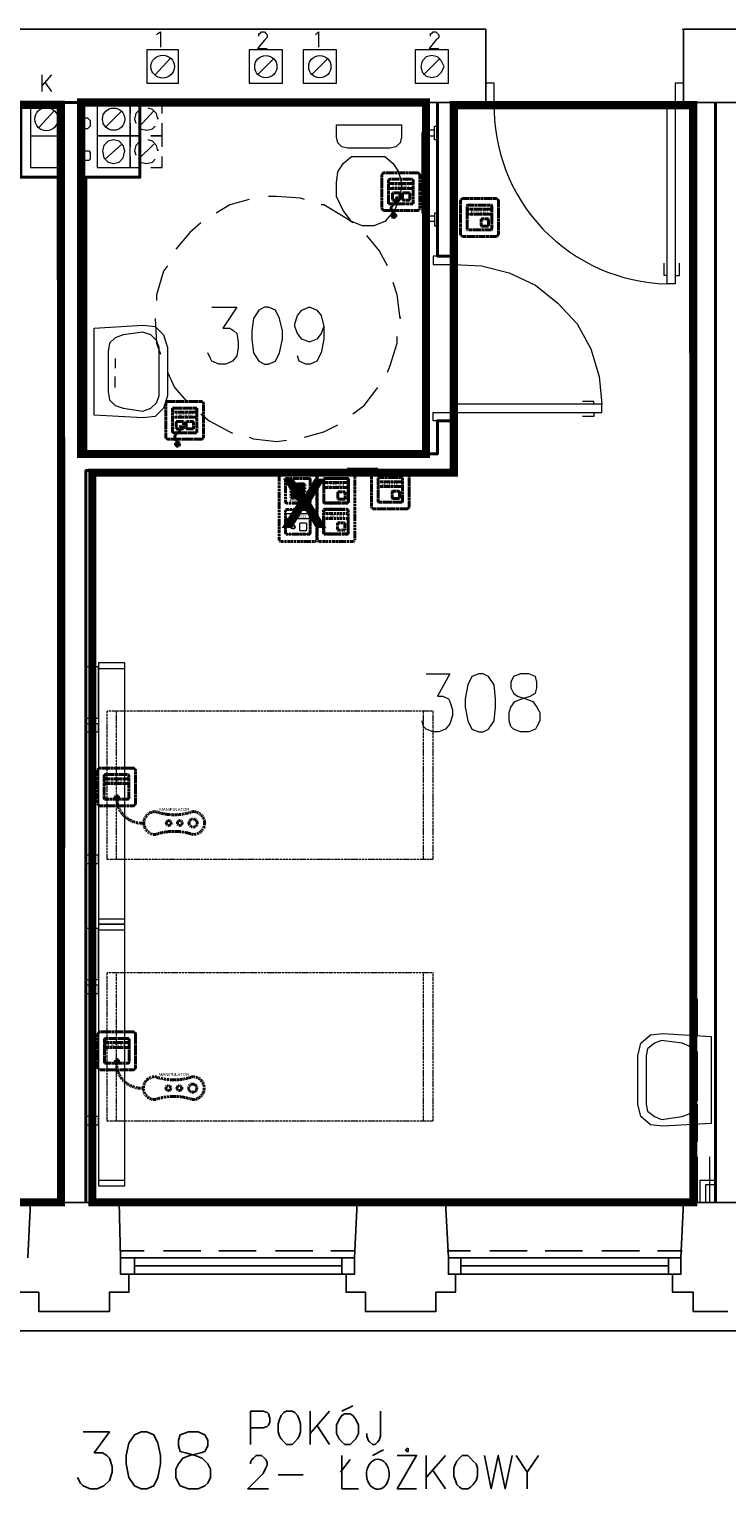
# Model space of a CAD drawing. Header units: millimetres. Extents: x 1 to 17496, y 1 to 30809.
# Tile 163 of 256: x 7530 to 7954, y 27890 to 28780. Entities that reach past the tile are written whole.
import ezdxf
from ezdxf.enums import TextEntityAlignment as Align

# ---------------------------------------------------------------- set-up
doc = ezdxf.new("R2010")
doc.units = ezdxf.units.MM
doc.linetypes.add('BORDER', pattern=[1.75, 0.5, -0.25, 0.5, -0.25, 0, -0.25])
doc.linetypes.add('CENTER', pattern=[2, 1.25, -0.25, 0.25, -0.25])
for name, color, linetype, lineweight in [('0_Przyz_do demontażu', 1, 'CENTER', 40), ('0_Przyz_FAP2001', 1, 'BORDER', 40), ('0_Przyz_FAP3002', 1, 'CENTER', 40), ('0_Przyz_FAP3010', 1, 'CENTER', 40), ('0_Przyz_FEH-1001', 1, 'CENTER', 40), ('0_Przyz_FIM1100', 1, 'BORDER', 40), ('0_Przyz_Manipulator', 1, 'BORDER', 40), ('0_Przyz_Ramka x4', 1, 'BORDER', 40), ('0_Przyz_Sala chorych', 5, 'BORDER', 40), ('0_Przyz_WC pacjenta', 30, 'CENTER', 40), ('0_Przyz_łóżko', 150, 'BORDER', 40), ('2DE_OBJ_ABB-SIGNAL', 7, 'Continuous', 18)]:
    doc.layers.add(name, color=color, linetype=linetype, lineweight=lineweight)
for name, color, linetype in [('2DE_TXTMARK', 41, 'Continuous'), ('2DE_TXTNUM', 11, 'Continuous'), ('Opisy', 255, 'Continuous'), ('PDF _Geometria', 7, 'Continuous')]:
    doc.layers.add(name, color=color, linetype=linetype)
doc.styles.add('arial', font='arialbd.ttf')
doc.styles.add('CP_ATTR', font='ARIAL.TTF')
doc.styles.add('CP_ELATT', font='ARIAL.TTF')

# ---------------------------------------------------------------- blocks, each defined once
blk = doc.blocks.new('2de_abb_sig_001_fzxmh7f')
for p, q in [((15, 5), (0, 5)), ((15, 2), (0, 2)), ((8.57, -1.2), (8.57, -4.8)), ((12.63, -0.75), (9.01, -0.75)), ((9.02, -5.25), (12.62, -5.25)), ((13.07, -4.8), (13.07, -1.2)), ((13.07, -4.35), (13.07, -4.35))]:
    blk.add_line(p, q)
at = {"flags": 128}
for points in [[(0, -6.9), (0, 6.9)], [(0.6, 7.5), (14.4, 7.5)], [(15, 6.9), (15, -6.9)], [(14.4, -7.5), (0.6, -7.5)]]:
    blk.add_lwpolyline(points, dxfattribs=at)
for centre, radius, start, end in [((0.6, 6.9), 0.6, 90, 180), ((14.4, 6.9), 0.6, 0, 90), ((0.6, -6.9), 0.6, 180, 270), ((9.02, -1.2), 0.45, 88.75983, 180), ((9.02, -4.8), 0.45, 180, 270), ((12.62, -1.2), 0.45, 0, 91.24017), ((12.62, -4.8), 0.45, 270, 0), ((14.4, -6.9), 0.6, 270, 0)]:
    blk.add_arc(centre, radius, start, end)
at = {"linetype": 'Continuous', "style": 'CP_ATTR', "flags": 9}
for tag in ['NAME', 'ARTICLE', 'MARK2', 'OTHER1', 'PRODUCT-TYPE', 'ORDER-NO', 'PRODUCER', 'VOLTAGE', 'CURRENT', 'POWER', 'CHARACTER', 'IP', 'OTHER', 'LINK', 'WEIGHT', 'NUMBER', 'GROUP', 'FUNCTION', 'EL-STATUS']:
    blk.add_attdef(tag, text='', height=0.00005, dxfattribs=at).set_placement((0, -6.9), align=Align.MIDDLE_LEFT)
at = {"layer": '2DE_TXTMARK', "linetype": 'ByBlock', "style": 'CP_ATTR', "width": 0.8, "flags": 8}
blk.add_attdef('MARK1', text='', height=1.8, dxfattribs=at).set_placement((7.5, 3.5), align=Align.MIDDLE_CENTER)
at = {"layer": '2DE_TXTNUM', "style": 'CP_ELATT', "width": 0.8}
blk.add_attdef('TAG', text='', height=2.5, dxfattribs=at).set_placement((7.5, 9), align=Align.CENTER)
blk = doc.blocks.new('2de_abb_sig_045_1psoxj')
blk.add_lwpolyline([(0, 20), (0, 0, 0.414214), (1.5, -1.5), (21.5, -1.5, 0.414214), (23, 0), (23, 20, 0.414214), (21.5, 21.5), (1.5, 21.5, 0.414214)], format="xyb", close=True)
at = {"flags": 128}
for points in [[(4, 3.1), (4, 16.9)], [(4.6, 17.5), (18.4, 17.5)], [(19, 16.9), (19, 3.1)], [(18.4, 2.5), (4.6, 2.5)]]:
    blk.add_lwpolyline(points, dxfattribs=at)
for centre, start, end in [((4.6, 16.9), 90, 180), ((18.4, 16.9), 0, 90), ((4.6, 3.1), 180, 270), ((18.4, 3.1), 270, 0)]:
    blk.add_arc(centre, 0.6, start, end)
at = {"linetype": 'Continuous', "style": 'CP_ATTR', "flags": 9}
for tag in ['NAME', 'ARTICLE', 'MARK2', 'OTHER1', 'PRODUCT-TYPE', 'ORDER-NO', 'PRODUCER', 'VOLTAGE', 'CURRENT', 'POWER', 'CHARACTER', 'IP', 'OTHER', 'LINK', 'WEIGHT', 'NUMBER', 'GROUP', 'FUNCTION', 'EL-STATUS']:
    blk.add_attdef(tag, text='', height=0.00005, dxfattribs=at).set_placement((0, 0), align=Align.MIDDLE_LEFT)
at = {"layer": '2DE_TXTMARK', "linetype": 'ByBlock', "style": 'CP_ATTR', "width": 0.8, "flags": 8}
blk.add_attdef('MARK1', text='', height=1.8, dxfattribs=at).set_placement((11.5, 27), align=Align.CENTER)
at = {"layer": '2DE_TXTNUM', "style": 'CP_ELATT', "width": 0.8}
blk.add_attdef('TAG', text='', height=2.5, dxfattribs=at).set_placement((11.5, 23), align=Align.CENTER)
blk = doc.blocks.new('2de_abb_sig_011_53jswgj')
blk.add_hatch(color=256).paths.add_polyline_path([(4.43, -14.56, 0.52796), (2.73, -13.39, 1.894083)])
for p, q in [((15, 5), (0, 5)), ((15, 2), (0, 2)), ((2.32, -1.2), (2.32, -4.8)), ((6.38, -0.75), (2.76, -0.75)), ((2.77, -5.25), (6.37, -5.25)), ((4.46, -6.18), (2.81, -7.85)), ((6.82, -4.8), (6.82, -1.2)), ((6.82, -4.35), (6.82, -4.35)), ((8.47, -1.2), (8.47, -4.8)), ((12.53, -0.75), (8.91, -0.75)), ((8.92, -5.25), (12.52, -5.25)), ((12.97, -4.8), (12.97, -1.2)), ((12.97, -4.35), (12.97, -4.35)), ((1.71, -10.8), (3.18, -14.56))]:
    blk.add_line(p, q)
at = {"flags": 128}
for points in [[(0, -6.9), (0, 6.9)], [(0.6, 7.5), (14.4, 7.5)], [(15, 6.9), (15, -6.9)], [(14.4, -7.5), (0.6, -7.5)]]:
    blk.add_lwpolyline(points, dxfattribs=at)
blk.add_circle((3.18, -14.56), 1.25)
for centre, radius, start, end in [((0.6, 6.9), 0.6, 90, 180), ((14.4, 6.9), 0.6, 0, 90), ((0.6, -6.9), 0.6, 180, 270), ((3.91, -9.94), 2.36, 117.73799, 201.32906), ((2.77, -1.2), 0.45, 88.75983, 180), ((2.77, -4.8), 0.45, 180, 270), ((2.77, -4.52), 2.36, 315.55137, 40.26904), ((6.37, -1.2), 0.45, 0, 91.24017), ((6.37, -4.8), 0.45, 270, 0), ((8.92, -1.2), 0.45, 88.75983, 180), ((8.92, -4.8), 0.45, 180, 270), ((12.52, -1.2), 0.45, 0, 91.24017), ((12.52, -4.8), 0.45, 270, 0), ((14.4, -6.9), 0.6, 270, 0)]:
    blk.add_arc(centre, radius, start, end)
at = {"linetype": 'Continuous', "style": 'CP_ATTR', "flags": 9}
for tag in ['NAME', 'ARTICLE', 'MARK2', 'OTHER1', 'PRODUCT-TYPE', 'ORDER-NO', 'PRODUCER', 'VOLTAGE', 'CURRENT', 'POWER', 'CHARACTER', 'IP', 'OTHER', 'LINK', 'WEIGHT', 'NUMBER', 'GROUP', 'FUNCTION', 'EL-STATUS']:
    blk.add_attdef(tag, text='', height=0.00005, dxfattribs=at).set_placement((0, -6.9), align=Align.MIDDLE_LEFT)
at = {"layer": '2DE_TXTMARK', "linetype": 'ByBlock', "style": 'CP_ATTR', "width": 0.8, "flags": 8}
blk.add_attdef('MARK1', text='', height=1.8, dxfattribs=at).set_placement((7.5, 3.5), align=Align.MIDDLE_CENTER)
at = {"layer": '2DE_TXTNUM', "style": 'CP_ELATT', "width": 0.8}
blk.add_attdef('TAG', text='', height=2.5, dxfattribs=at).set_placement((7.5, 9), align=Align.CENTER)
blk = doc.blocks.new('2de_abb_sig_012_53oms7o')
at = {"layer": '0_Przyz_FAP3010', "color": 1}
for p, q in [((15, 5), (0, 5)), ((15, 2), (0, 2)), ((6.68, -7.5), (6.68, -5.79)), ((8.63, -7.5), (8.63, -5.79))]:
    blk.add_line(p, q, dxfattribs=at)
at = {"layer": '0_Przyz_FAP3010', "color": 1, "flags": 128}
for points in [[(0, -6.9), (0, 6.9)], [(0.6, 7.5), (14.4, 7.5)], [(15, 6.9), (15, -6.9)], [(14.4, -7.5), (0.6, -7.5)]]:
    blk.add_lwpolyline(points, dxfattribs=at)
at = {"layer": '0_Przyz_FAP3010', "color": 1}
for centre, radius, start, end in [((0.6, 6.9), 0.6, 90, 180), ((14.4, 6.9), 0.6, 0, 90), ((0.6, -6.9), 0.6, 180, 270), ((7.65, -6.54), 1.23, 37.66917, 142.33083), ((14.4, -6.9), 0.6, 270, 0)]:
    blk.add_arc(centre, radius, start, end, dxfattribs=at)
at = {"layer": '0_Przyz_FAP3010', "color": 1, "style": 'CP_ELATT', "width": 0.8}
blk.add_attdef('TAG', text='', height=2.5, dxfattribs=at).set_placement((7.5, 9), align=Align.CENTER)
at = {"layer": '0_Przyz_FAP3010', "color": 1, "linetype": 'ByBlock', "style": 'CP_ATTR', "width": 0.8, "flags": 8}
blk.add_attdef('MARK1', text='', height=1.8, dxfattribs=at).set_placement((7.5, 3.5), align=Align.MIDDLE_CENTER)
at = {"layer": '0_Przyz_FAP3010', "color": 1, "linetype": 'Continuous', "style": 'CP_ATTR', "flags": 9}
for tag in ['NAME', 'ARTICLE', 'MARK2', 'OTHER1', 'PRODUCT-TYPE', 'ORDER-NO', 'PRODUCER', 'VOLTAGE', 'CURRENT', 'POWER', 'CHARACTER', 'IP', 'OTHER', 'LINK', 'WEIGHT', 'NUMBER', 'GROUP', 'FUNCTION', 'EL-STATUS']:
    blk.add_attdef(tag, text='', height=0.00005, dxfattribs=at).set_placement((0, -6.9), align=Align.MIDDLE_LEFT)
blk = doc.blocks.new('2de_abb_sig_n52_f0txfx9')
for centre, radius in [((-46.34, -15.39), 2.5), ((-38.25, -15.39), 1.5), ((-31.53, -15.39), 1.5)]:
    blk.add_circle(centre, radius)
for centre, radius, start, end in [((-15.05, -0.39), 15.06, 265.11181, 1.48602), ((-46.34, -15.39), 7, 90, 270), ((-34.83, 24.3), 34.66, 250.62217, 289.37783), ((-23.33, -15.39), 7, 270, 90), ((-34.83, -55.09), 34.66, 70.62217, 109.37783)]:
    blk.add_arc(centre, radius, start, end)
at = {"linetype": 'Continuous', "style": 'CP_ATTR', "flags": 9}
for tag in ['ARTICLE', 'NAME', 'EL-STATUS', 'FUNCTION', 'GROUP', 'NUMBER', 'WEIGHT', 'LINK', 'OTHER', 'IP', 'CHARACTER', 'POWER', 'CURRENT', 'VOLTAGE', 'PRODUCER', 'ORDER-NO', 'PRODUCT-TYPE', 'OTHER1', 'MARK2']:
    blk.add_attdef(tag, text='', height=0.00005, dxfattribs=at).set_placement((-46.34, -22.39), align=Align.MIDDLE_LEFT)
at = {"layer": '2DE_TXTMARK', "linetype": 'ByBlock', "style": 'CP_ATTR', "width": 0.8, "flags": 8}
blk.add_attdef('MARK1', text='', height=1.8, dxfattribs=at).set_placement((-34.94, -7.09), align=Align.MIDDLE_CENTER)
at = {"layer": '2DE_TXTNUM', "style": 'CP_ELATT', "width": 0.8}
blk.add_attdef('TAG', text='', height=2.5, dxfattribs=at).set_placement((-34.94, -4.09), align=Align.CENTER)
blk = doc.blocks.new('2de_abb_sig_046_18mvjo')
blk.add_lwpolyline([(0, 40), (0, 0, 0.414214), (1.5, -1.5), (21.5, -1.5, 0.414214), (23, 0), (23, 40, 0.414214), (21.5, 41.5), (1.5, 41.5, 0.414214)], format="xyb", close=True)
at = {"flags": 128}
for points in [[(4, 22.6), (4, 36.4)], [(4.6, 37), (18.4, 37)], [(19, 36.4), (19, 22.6)], [(18.4, 22), (4.6, 22)], [(4.6, 18), (18.4, 18)], [(4, 3.6), (4, 17.4)], [(19, 17.4), (19, 3.6)], [(18.4, 3), (4.6, 3)]]:
    blk.add_lwpolyline(points, dxfattribs=at)
for centre, start, end in [((4.6, 36.4), 90, 180), ((18.4, 36.4), 0, 90), ((4.6, 22.6), 180, 270), ((4.6, 17.4), 90, 180), ((18.4, 22.6), 270, 0), ((18.4, 17.4), 0, 90), ((4.6, 3.6), 180, 270), ((18.4, 3.6), 270, 0)]:
    blk.add_arc(centre, 0.6, start, end)
at = {"linetype": 'Continuous', "style": 'CP_ATTR', "flags": 9}
for tag in ['NAME', 'ARTICLE', 'MARK2', 'OTHER1', 'PRODUCT-TYPE', 'ORDER-NO', 'PRODUCER', 'VOLTAGE', 'CURRENT', 'POWER', 'CHARACTER', 'IP', 'OTHER', 'LINK', 'WEIGHT', 'NUMBER', 'GROUP', 'FUNCTION', 'EL-STATUS']:
    blk.add_attdef(tag, text='', height=0.00005, dxfattribs=at).set_placement((0, 0), align=Align.MIDDLE_LEFT)
at = {"layer": '2DE_TXTMARK', "linetype": 'ByBlock', "style": 'CP_ATTR', "width": 0.8, "flags": 8}
blk.add_attdef('MARK1', text='', height=1.8, dxfattribs=at).set_placement((11.5, 47), align=Align.CENTER)
at = {"layer": '2DE_TXTNUM', "style": 'CP_ELATT', "width": 0.8}
blk.add_attdef('TAG', text='', height=2.5, dxfattribs=at).set_placement((11.5, 43), align=Align.CENTER)
blk = doc.blocks.new('2de_abb_sig_006_fzxhx6d')
at = {"flags": 128}
for points in [[(0, -6.9), (0, 6.9)], [(0.6, 7.5), (14.4, 7.5)], [(15, 6.9), (15, -6.9)], [(14.4, -7.5), (0.6, -7.5)]]:
    blk.add_lwpolyline(points, dxfattribs=at)
for points in [[(3.45, 4.27), (11.55, 4.27)], [(11.55, 3.82), (3.45, 3.82)], [(3.45, 3.37), (11.55, 3.37)], [(11.55, 2.92), (3.45, 2.92)], [(3.45, 2.47), (11.55, 2.47)], [(11.55, 2.02), (3.45, 2.02)], [(3.45, 1.57), (11.55, 1.57)], [(11.55, 1.12), (3.45, 1.12)], [(3.45, 0.67), (11.55, 0.67)], [(11.55, 0.22), (3.45, 0.22)], [(3.45, -0.22), (11.55, -0.22)], [(11.55, -0.67), (3.45, -0.67)], [(3.45, -1.12), (11.55, -1.12)], [(11.55, -1.57), (3.45, -1.57)], [(3.45, -2.02), (11.55, -2.02)], [(11.55, -2.47), (3.45, -2.47)], [(3.45, -2.92), (11.55, -2.92)], [(11.55, -3.37), (3.45, -3.37)], [(3.45, -3.82), (11.55, -3.82)], [(11.55, -4.27), (3.45, -4.27)]]:
    blk.add_lwpolyline(points)
for centre, radius, start, end in [((0.6, 6.9), 0.6, 90, 180), ((3.45, 4.05), 0.225, 90, 270), ((3.45, 3.15), 0.225, 90, 270), ((3.45, 2.25), 0.225, 90, 270), ((3.45, 1.35), 0.225, 90, 270), ((3.45, 0.45), 0.225, 90, 270), ((11.55, 4.05), 0.225, 270, 90), ((11.55, 3.15), 0.225, 270, 90), ((11.55, 2.25), 0.225, 270, 90), ((11.55, 1.35), 0.225, 270, 90), ((11.55, 0.45), 0.225, 270, 90), ((14.4, 6.9), 0.6, 0, 90), ((0.6, -6.9), 0.6, 180, 270), ((3.45, -0.45), 0.225, 90, 270), ((3.45, -1.35), 0.225, 90, 270), ((3.45, -2.25), 0.225, 90, 270), ((3.45, -3.15), 0.225, 90, 270), ((3.45, -4.05), 0.225, 90, 270), ((11.55, -0.45), 0.225, 270, 90), ((11.55, -1.35), 0.225, 270, 90), ((11.55, -2.25), 0.225, 270, 90), ((11.55, -3.15), 0.225, 270, 90), ((11.55, -4.05), 0.225, 270, 90), ((14.4, -6.9), 0.6, 270, 0)]:
    blk.add_arc(centre, radius, start, end)
at = {"linetype": 'Continuous', "style": 'CP_ATTR', "flags": 9}
for tag in ['NAME', 'ARTICLE', 'MARK2', 'OTHER1', 'PRODUCT-TYPE', 'ORDER-NO', 'PRODUCER', 'VOLTAGE', 'CURRENT', 'POWER', 'CHARACTER', 'IP', 'OTHER', 'LINK', 'WEIGHT', 'NUMBER', 'GROUP', 'FUNCTION', 'EL-STATUS']:
    blk.add_attdef(tag, text='', height=0.00005, dxfattribs=at).set_placement((0, -6.9), align=Align.MIDDLE_LEFT)
at = {"layer": '2DE_TXTMARK', "linetype": 'ByBlock', "style": 'CP_ATTR', "width": 0.8, "flags": 8}
blk.add_attdef('MARK1', text='', height=1.8, dxfattribs=at).set_placement((7.5, -5.89), align=Align.MIDDLE_CENTER)
at = {"layer": '2DE_TXTNUM', "style": 'CP_ELATT', "width": 0.8}
blk.add_attdef('TAG', text='', height=2.5, dxfattribs=at).set_placement((7.5, 9), align=Align.CENTER)
blk = doc.blocks.new('2de_abb_sig_013_53790e7')
for p, q in [((15, 5), (0, 5)), ((15, 2), (0, 2)), ((8.47, -1.2), (8.47, -4.8)), ((12.53, -0.75), (8.91, -0.75)), ((8.92, -5.25), (12.52, -5.25)), ((12.97, -4.8), (12.97, -1.2)), ((12.97, -4.35), (12.97, -4.35))]:
    blk.add_line(p, q)
at = {"flags": 128}
for points in [[(0, -6.9), (0, 6.9)], [(0.6, 7.5), (14.4, 7.5)], [(15, 6.9), (15, -6.9)], [(14.4, -7.5), (0.6, -7.5)]]:
    blk.add_lwpolyline(points, dxfattribs=at)
at = {"ltscale": 0.2}
for centre, radius in [((4.57, -2.98), 1.25), ((4.57, -3), 0.95)]:
    blk.add_circle(centre, radius, dxfattribs=at)
for centre, radius, start, end in [((0.6, 6.9), 0.6, 90, 180), ((14.4, 6.9), 0.6, 0, 90), ((0.6, -6.9), 0.6, 180, 270), ((8.92, -1.2), 0.45, 88.75983, 180), ((8.92, -4.8), 0.45, 180, 270), ((12.52, -1.2), 0.45, 0, 91.24017), ((12.52, -4.8), 0.45, 270, 0), ((14.4, -6.9), 0.6, 270, 0)]:
    blk.add_arc(centre, radius, start, end)
at = {"linetype": 'Continuous', "style": 'CP_ATTR', "flags": 9}
for tag in ['NAME', 'ARTICLE', 'MARK2', 'OTHER1', 'PRODUCT-TYPE', 'ORDER-NO', 'PRODUCER', 'VOLTAGE', 'CURRENT', 'POWER', 'CHARACTER', 'IP', 'OTHER', 'LINK', 'WEIGHT', 'NUMBER', 'GROUP', 'FUNCTION', 'EL-STATUS']:
    blk.add_attdef(tag, text='', height=0.00005, dxfattribs=at).set_placement((0, -6.9), align=Align.MIDDLE_LEFT)
at = {"layer": '2DE_TXTMARK', "linetype": 'ByBlock', "style": 'CP_ATTR', "width": 0.8, "flags": 8}
blk.add_attdef('MARK1', text='', height=1.8, dxfattribs=at).set_placement((7.5, 3.5), align=Align.MIDDLE_CENTER)
at = {"layer": '2DE_TXTNUM', "style": 'CP_ELATT', "width": 0.8}
blk.add_attdef('TAG', text='', height=2.5, dxfattribs=at).set_placement((7.5, 9), align=Align.CENTER)
blk = doc.blocks.new('2de_abb_sig_010_fzx1zps')
for p, q in [((15, 5), (0, 5)), ((15, 2), (0, 2)), ((8.57, -1.2), (8.57, -4.8)), ((12.63, -0.75), (9.01, -0.75)), ((9.02, -5.25), (12.62, -5.25)), ((13.07, -4.8), (13.07, -1.2)), ((13.07, -4.35), (13.07, -4.35))]:
    blk.add_line(p, q)
at = {"flags": 128}
for points in [[(0, -6.9), (0, 6.9)], [(0.6, 7.5), (14.4, 7.5)], [(15, 6.9), (15, -6.9)], [(14.4, -7.5), (0.6, -7.5)]]:
    blk.add_lwpolyline(points, dxfattribs=at)
for centre, radius, start, end in [((0.6, 6.9), 0.6, 90, 180), ((14.4, 6.9), 0.6, 0, 90), ((0.6, -6.9), 0.6, 180, 270), ((9.02, -1.2), 0.45, 88.75983, 180), ((9.02, -4.8), 0.45, 180, 270), ((12.62, -1.2), 0.45, 0, 91.24017), ((12.62, -4.8), 0.45, 270, 0), ((14.4, -6.9), 0.6, 270, 0)]:
    blk.add_arc(centre, radius, start, end)
at = {"linetype": 'Continuous', "style": 'CP_ATTR', "flags": 9}
for tag in ['NAME', 'ARTICLE', 'MARK2', 'OTHER1', 'PRODUCT-TYPE', 'ORDER-NO', 'PRODUCER', 'VOLTAGE', 'CURRENT', 'POWER', 'CHARACTER', 'IP', 'OTHER', 'LINK', 'WEIGHT', 'NUMBER', 'GROUP', 'FUNCTION', 'EL-STATUS']:
    blk.add_attdef(tag, text='', height=0.00005, dxfattribs=at).set_placement((0, -6.9), align=Align.MIDDLE_LEFT)
at = {"layer": '2DE_TXTMARK', "linetype": 'ByBlock', "style": 'CP_ATTR', "width": 0.8, "flags": 8}
blk.add_attdef('MARK1', text='', height=1.8, dxfattribs=at).set_placement((7.5, 3.5), align=Align.MIDDLE_CENTER)
at = {"layer": '2DE_TXTNUM', "style": 'CP_ELATT', "width": 0.8}
blk.add_attdef('TAG', text='', height=2.5, dxfattribs=at).set_placement((7.5, 9), align=Align.CENTER)

msp = doc.modelspace()

# ---------------------------------------------------------------- linework, layer by layer
at = {"layer": '0_Przyz_Sala chorych', "ltscale": 500, "const_width": 5}
for points in [[(7169.69, 28511.02), (7390.54, 28511.02), (7390.54, 28734.05), (7548.86, 28734.05), (7549.03, 28511.15), (7549, 28065.88), (7169.67, 28065.88)], [(7568.04, 28510.14), (7788.1, 28510.14), (7788.1, 28733.83), (7933.77, 28733.83), (7933.94, 28511.15), (7933.94, 28065.88), (7568.02, 28065.88)]]:
    msp.add_lwpolyline(points, close=True, dxfattribs=at)
at = {"layer": '0_Przyz_WC pacjenta', "ltscale": 500, "const_width": 5}
msp.add_lwpolyline([(7561.23, 28735.51), (7771.16, 28735.51), (7771.16, 28521.5), (7561.28, 28521.5)], close=True, dxfattribs=at)
at = {"layer": '0_Przyz_łóżko', "lineweight": 18}
for points in [[(7775.57, 28274.78), (7775.57, 28364.9), (7576.8, 28364.9), (7576.8, 28274.78)], [(7775.57, 28115.6), (7775.57, 28205.72), (7576.8, 28205.72), (7576.8, 28115.6)]]:
    msp.add_lwpolyline(points, close=True, dxfattribs=at)
for points in [[(7582.7, 28274.78), (7582.7, 28364.9)], [(7769.67, 28274.78), (7769.67, 28364.9)], [(7582.7, 28115.6), (7582.7, 28205.72)], [(7769.67, 28115.6), (7769.67, 28205.72)]]:
    msp.add_lwpolyline(points, dxfattribs=at)
at = {"layer": 'Opisy', "color": 7, "lineweight": 25}
for points in [[(7719.98, 27938.73), (7726.72, 27942.1)], [(7664.4, 27918.52), (7664.4, 27938.73), (7671.98, 27938.73), (7674.5, 27937.89), (7675.34, 27937.05), (7676.19, 27934.52), (7676.19, 27931.99), (7675.34, 27930.31), (7674.5, 27929.47), (7671.98, 27928.63), (7664.4, 27928.63)], [(7700.61, 27938.73), (7700.61, 27918.52)], [(7712.4, 27938.73), (7700.61, 27925.26)], [(7743.56, 27938.73), (7743.56, 27923.57), (7742.72, 27921.05), (7741.88, 27920.2), (7740.2, 27918.52), (7738.51, 27918.52), (7736.83, 27920.2), (7735.98, 27921.05), (7735.14, 27923.57), (7735.14, 27925.26)], [(7562.49, 27926.1), (7578.49, 27926.1), (7569.22, 27913.47), (7574.28, 27913.47), (7576.8, 27911.78), (7578.49, 27910.1), (7580.17, 27905.04), (7580.17, 27901.67), (7578.49, 27896.62), (7575.12, 27893.25), (7570.91, 27891.57), (7566.7, 27891.57), (7562.49, 27893.25), (7560.8, 27894.94), (7559.12, 27898.31)], [(7704.82, 27930.31), (7712.4, 27918.52)], [(7738.51, 27911.78), (7745.25, 27915.15)], [(7664.4, 27906.73), (7664.4, 27907.57), (7665.24, 27909.25), (7666.08, 27910.1), (7667.76, 27911.78), (7671.13, 27911.78), (7672.82, 27910.1), (7673.66, 27909.25), (7674.5, 27907.57), (7674.5, 27905.89), (7673.66, 27904.2), (7671.98, 27900.83), (7662.71, 27891.57), (7675.34, 27891.57)], [(7719.14, 27901.67), (7725.04, 27909.25)], [(7719.98, 27911.78), (7719.98, 27891.57), (7730.09, 27891.57)], [(7753.67, 27911.78), (7765.46, 27911.78), (7753.67, 27891.57), (7765.46, 27891.57)], [(7771.36, 27911.78), (7771.36, 27891.57)], [(7783.15, 27911.78), (7771.36, 27898.31)], [(7806.73, 27911.78), (7810.94, 27891.57), (7815.15, 27911.78), (7819.36, 27891.57), (7823.58, 27911.78)], [(7826.1, 27911.78), (7832.84, 27901.67), (7832.84, 27891.57)], [(7839.58, 27911.78), (7832.84, 27901.67)], [(7681.24, 27899.99), (7696.4, 27899.99)], [(7775.57, 27902.52), (7783.15, 27891.57)]]:
    msp.add_lwpolyline(points, dxfattribs=at)
for points in [[(7686.29, 27938.73), (7684.61, 27937.89), (7682.92, 27936.21), (7682.08, 27933.68), (7681.24, 27931.15), (7681.24, 27926.1), (7682.08, 27923.57), (7682.92, 27921.89), (7684.61, 27920.2), (7686.29, 27918.52), (7689.66, 27918.52), (7691.35, 27920.2), (7693.03, 27921.89), (7693.87, 27923.57), (7694.72, 27926.1), (7694.72, 27931.15), (7693.87, 27933.68), (7693.03, 27936.21), (7691.35, 27937.89), (7689.66, 27938.73)], [(7721.67, 27937.05), (7719.98, 27936.21), (7718.3, 27933.68), (7716.61, 27930.31), (7716.61, 27925.26), (7718.3, 27921.89), (7719.98, 27920.2), (7721.67, 27918.52), (7725.04, 27918.52), (7726.72, 27920.2), (7728.4, 27921.89), (7730.09, 27925.26), (7730.09, 27930.31), (7728.4, 27933.68), (7726.72, 27936.21), (7725.04, 27937.05)], [(7597.86, 27926.1), (7593.65, 27924.41), (7590.28, 27919.36), (7588.6, 27911.78), (7588.6, 27906.73), (7590.28, 27898.31), (7593.65, 27893.25), (7597.86, 27891.57), (7601.23, 27891.57), (7605.44, 27893.25), (7607.97, 27898.31), (7609.65, 27906.73), (7609.65, 27911.78), (7607.97, 27919.36), (7605.44, 27924.41), (7601.23, 27926.1)], [(7626.5, 27926.1), (7621.44, 27924.41), (7620.6, 27921.05), (7620.6, 27917.68), (7621.44, 27914.31), (7624.81, 27913.47), (7630.71, 27911.78), (7634.92, 27910.1), (7638.29, 27906.73), (7639.97, 27903.36), (7639.97, 27898.31), (7638.29, 27894.94), (7636.6, 27893.25), (7632.39, 27891.57), (7626.5, 27891.57), (7621.44, 27893.25), (7620.6, 27894.94), (7618.92, 27898.31), (7618.92, 27903.36), (7620.6, 27906.73), (7623.13, 27910.1), (7627.34, 27911.78), (7634.08, 27913.47), (7636.6, 27914.31), (7638.29, 27917.68), (7638.29, 27921.05), (7636.6, 27924.41), (7632.39, 27926.1)], [(7760.41, 27915.15), (7760.41, 27915.99), (7759.57, 27915.99), (7758.72, 27915.15), (7759.57, 27914.31), (7760.41, 27914.31)], [(7793.26, 27911.78), (7791.57, 27910.1), (7789.89, 27908.41), (7789.04, 27906.73), (7788.2, 27904.2), (7788.2, 27899.15), (7789.04, 27896.62), (7789.89, 27894.09), (7791.57, 27892.41), (7793.26, 27891.57), (7796.62, 27891.57), (7798.31, 27892.41), (7799.99, 27894.09), (7801.68, 27896.62), (7802.52, 27899.15), (7802.52, 27904.2), (7801.68, 27906.73), (7799.99, 27908.41), (7798.31, 27910.1), (7796.62, 27911.78)]]:
    msp.add_lwpolyline(points, close=True, dxfattribs=at)
msp.add_ellipse((7741.88, 27900.39), major_axis=(0, -9.13), ratio=0.758288, start_param=3.387205, end_param=9.67039, dxfattribs=at)
at = {"layer": 'PDF _Geometria', "lineweight": 25}
for points in [[(7807.57, 28735.48), (7807.57, 28780.11), (7515.32, 28780.11), (7515.32, 28735.48)], [(7987.81, 28735.48), (7987.81, 28780.11), (7928.01, 28780.11), (7928.01, 28735.48)]]:
    msp.add_lwpolyline(points, close=True, dxfattribs=at)
at = {"layer": 'PDF _Geometria', "lineweight": 18}
for points in [[(7607.12, 28776.74), (7607.97, 28777.59), (7609.65, 28778.43), (7609.65, 28769.16)], [(7669.45, 28775.9), (7669.45, 28777.59), (7670.29, 28777.59), (7671.13, 28778.43), (7672.82, 28778.43), (7673.66, 28777.59), (7674.5, 28776.74), (7674.5, 28775.06), (7673.66, 28774.22), (7672.82, 28773.38), (7668.61, 28768.32), (7674.5, 28768.32)], [(7703.98, 28776.74), (7704.82, 28777.59), (7705.66, 28778.43), (7705.66, 28769.16)], [(7773.88, 28775.9), (7773.88, 28777.59), (7774.73, 28777.59), (7775.57, 28778.43), (7777.25, 28778.43), (7778.1, 28777.59), (7778.94, 28776.74), (7778.94, 28775.06), (7778.1, 28774.22), (7777.25, 28773.38), (7773.04, 28768.32), (7778.94, 28768.32)], [(7807.57, 28776.74), (7807.57, 28777.59)], [(7927.17, 28780.11), (7928.01, 28780.11)], [(7946.54, 28780.11), (7969.28, 28780.11)], [(7928.01, 28775.06), (7928.01, 28775.9)], [(7615.55, 28762.43), (7606.28, 28752.32)], [(7678.71, 28762.43), (7668.61, 28752.32)], [(7711.56, 28762.43), (7701.45, 28752.32)], [(7779.78, 28762.43), (7769.67, 28752.32)], [(7537.22, 28752.32), (7537.22, 28742.21)], [(7543.11, 28752.32), (7537.22, 28745.58)], [(7538.9, 28748.11), (7543.11, 28742.21)], [(7597.86, 28735.48), (7591.12, 28735.48), (7591.12, 28728.74)], [(7607.97, 28726.21), (7607.97, 28725.37), (7607.12, 28728.74), (7604.6, 28731.26), (7602.07, 28732.11)], [(7610.49, 28728.74), (7610.49, 28735.48), (7603.76, 28735.48)], [(7969.28, 28735.48), (7946.54, 28735.48)], [(7544.8, 28730.42), (7535.53, 28720.32)], [(7561.64, 28726.21), (7561.64, 28716.1)], [(7561.64, 28724.53), (7562.49, 28725.37), (7563.33, 28726.21), (7565.01, 28726.21), (7565.85, 28725.37), (7566.7, 28724.53), (7566.7, 28721.16), (7565.85, 28720.32), (7565.01, 28719.47), (7563.33, 28719.47), (7562.49, 28720.32), (7561.64, 28721.16)], [(7575.96, 28720.32), (7586.07, 28730.42)], [(7597.02, 28731.26), (7594.49, 28728.74), (7593.65, 28725.37), (7594.49, 28722.84)], [(7605.44, 28730.42), (7596.18, 28720.32)], [(7530.48, 28715.26), (7530.48, 28695.89), (7549.85, 28695.89), (7549.85, 28715.26)], [(7591.12, 28722.84), (7591.12, 28715.26), (7597.86, 28715.26), (7591.12, 28715.26), (7591.12, 28708.52)], [(7597.02, 28719.47), (7601.23, 28718.63), (7604.6, 28719.47), (7606.28, 28721.16)], [(7610.49, 28708.52), (7610.49, 28715.26), (7603.76, 28715.26), (7610.49, 28715.26), (7610.49, 28722.84)], [(7776.41, 28718.63), (7770.52, 28718.63), (7769.67, 28718.63), (7769.67, 28717.79), (7768.83, 28717.79), (7768.83, 28716.1), (7769.67, 28716.1), (7769.67, 28715.26), (7776.41, 28715.26)], [(7776.41, 28663.04), (7775.57, 28663.04), (7773.04, 28663.04), (7772.2, 28663.89), (7771.36, 28663.89), (7770.52, 28664.73), (7769.67, 28665.57), (7769.67, 28667.26), (7768.83, 28668.1), (7768.83, 28671.47), (7768.83, 28709.37), (7768.83, 28716.95)], [(7769.67, 28717.79), (7769.67, 28718.63)], [(7772.2, 28715.26), (7772.2, 28709.37), (7772.2, 28671.47), (7772.2, 28668.94), (7772.2, 28668.1), (7773.04, 28667.26), (7773.04, 28666.41), (7776.41, 28666.41)], [(7561.64, 28706), (7561.64, 28696.73)], [(7561.64, 28705.16), (7562.49, 28706), (7565.85, 28706), (7566.7, 28705.16), (7566.7, 28700.94), (7565.85, 28700.1), (7562.49, 28700.1), (7561.64, 28700.94)], [(7575.96, 28700.94), (7586.07, 28710.21)], [(7597.02, 28711.89), (7594.49, 28709.37), (7593.65, 28706), (7594.49, 28703.47)], [(7605.44, 28710.21), (7596.18, 28700.94)], [(7607.97, 28706.84), (7607.97, 28706), (7607.12, 28709.37), (7604.6, 28711.89), (7602.07, 28712.74)], [(7772.2, 28709.37), (7768.83, 28709.37), (7772.2, 28709.37)], [(7768.83, 28709.37), (7772.2, 28709.37)], [(7591.12, 28702.63), (7591.12, 28695.89), (7597.86, 28695.89)], [(7597.02, 28699.26), (7601.23, 28698.42), (7604.6, 28699.26), (7606.28, 28700.94)], [(7603.76, 28695.89), (7610.49, 28695.89), (7610.49, 28702.63)], [(7663.55, 28676.52), (7651.76, 28673.15), (7643.34, 28668.1)], [(7697.24, 28676.52), (7694.72, 28677.36), (7680.4, 28678.2), (7675.34, 28678.2)], [(7726.72, 28662.2), (7721.67, 28665.57), (7709.03, 28673.15), (7707.35, 28673.15)], [(7768.83, 28671.47), (7772.2, 28671.47), (7768.83, 28671.47)], [(7549.01, 28646.2), (7549.01, 28664.73)], [(7634.08, 28662.2), (7627.34, 28656.31), (7618.92, 28646.2)], [(7788.2, 28666.41), (7788.2, 28648.73)], [(7747.78, 28636.09), (7742.72, 28645.36), (7735.14, 28654.62)], [(7613.86, 28636.09), (7611.34, 28632.72), (7607.12, 28618.41), (7607.12, 28615.04)], [(7788.2, 28636.94), (7805.05, 28636.09), (7821.89, 28631.88), (7837.89, 28624.3), (7851.37, 28613.35), (7863.16, 28600.72), (7871.58, 28585.56), (7876.64, 28568.72), (7878.32, 28551.87)], [(7917.9, 28630.2), (7916.22, 28630.2), (7916.22, 28637.78)], [(7922.96, 28630.2), (7925.48, 28630.2), (7925.48, 28637.78)], [(7755.36, 28604.93), (7755.36, 28604.09), (7753.67, 28618.41), (7751.14, 28625.99)], [(7640.81, 28610.83), (7655.97, 28610.83), (7647.55, 28598.19), (7651.76, 28598.19), (7654.29, 28596.51), (7655.97, 28594.82), (7656.82, 28589.77), (7656.82, 28586.4), (7655.97, 28581.35), (7653.45, 28577.98), (7649.24, 28576.3), (7645.02, 28576.3), (7640.81, 28577.98), (7639.97, 28579.66), (7638.29, 28583.03)], [(7709.03, 28599.04), (7707.35, 28594.82), (7704.82, 28591.46), (7700.61, 28589.77), (7699.77, 28589.77), (7695.56, 28591.46), (7693.03, 28594.82), (7691.35, 28599.04), (7691.35, 28600.72), (7693.03, 28605.77), (7695.56, 28609.14), (7699.77, 28610.83), (7700.61, 28610.83), (7704.82, 28609.14), (7707.35, 28605.77), (7709.03, 28599.04), (7709.03, 28591.46), (7707.35, 28583.03), (7704.82, 28577.98), (7700.61, 28576.3), (7698.08, 28576.3), (7693.87, 28577.98), (7693.03, 28581.35)], [(7606.28, 28604.09), (7607.12, 28588.93), (7609.65, 28582.19)], [(7747.78, 28571.24), (7749.46, 28575.45), (7753.67, 28588.93), (7753.67, 28593.14)], [(7581.86, 28579.66), (7581.86, 28573.77)], [(7581.86, 28561.98), (7581.86, 28568.72)], [(7613.86, 28571.24), (7618.07, 28561.98), (7625.65, 28553.56)], [(7726.72, 28545.98), (7733.46, 28551.03), (7741.88, 28561.98)], [(7634.08, 28545.98), (7639.13, 28541.76), (7651.76, 28535.03), (7653.45, 28534.18)], [(7873.27, 28551.87), (7873.27, 28553.56), (7866.53, 28553.56)], [(7873.27, 28546.82), (7873.27, 28544.29), (7866.53, 28544.29)], [(7697.24, 28531.66), (7709.03, 28535.03), (7717.46, 28539.24)], [(7663.55, 28531.66), (7666.08, 28530.82), (7680.4, 28529.13), (7686.29, 28529.97)], [(7571.75, 28391.01), (7587.75, 28391.01)], [(7771.36, 28387.64), (7785.68, 28387.64), (7778.1, 28374.16), (7781.46, 28374.16), (7784.83, 28372.48), (7785.68, 28370.79), (7787.36, 28365.74), (7787.36, 28362.37), (7785.68, 28357.32), (7783.15, 28353.95), (7778.94, 28352.26), (7775.57, 28352.26), (7771.36, 28353.95), (7769.67, 28355.63), (7768.83, 28359)], [(7571.75, 28238.56), (7587.75, 28238.56)], [(7571.75, 28231.83), (7587.75, 28231.83)], [(7936.43, 28166.97), (7936.43, 28189.71)], [(7936.43, 28134.97), (7936.43, 28157.71)], [(7932.22, 28150.13), (7932.22, 28143.39)], [(7932.22, 28132.44), (7932.22, 28138.34)], [(7936.43, 28102.97), (7936.43, 28125.71)], [(7936.43, 28065.91), (7936.43, 28093.7)], [(7944.01, 28065.91), (7944.01, 28093.7)], [(7571.75, 28079.38), (7587.75, 28079.38)], [(7938.12, 28065.91), (7938.12, 28079.38), (7947.38, 28079.38)], [(7941.49, 28065.91), (7941.49, 28076.86), (7947.38, 28076.86)], [(7719.98, 28065.91), (7738.51, 28065.91)]]:
    msp.add_lwpolyline(points, dxfattribs=at)
for points in [[(7620.6, 28747.27), (7620.6, 28767.48), (7601.23, 28767.48), (7601.23, 28747.27)], [(7683.77, 28747.27), (7683.77, 28767.48), (7663.55, 28767.48), (7663.55, 28747.27)], [(7716.61, 28747.27), (7716.61, 28767.48), (7696.4, 28767.48), (7696.4, 28747.27)], [(7784.83, 28747.27), (7784.83, 28767.48), (7764.62, 28767.48), (7764.62, 28747.27)], [(7767.99, 28757.37), (7768.83, 28754), (7771.36, 28751.48), (7774.73, 28750.64), (7778.1, 28751.48), (7780.62, 28754), (7782.31, 28757.37), (7780.62, 28760.74), (7778.1, 28763.27), (7774.73, 28764.11), (7771.36, 28763.27), (7768.83, 28760.74)], [(7812.63, 28735.48), (7812.63, 28747.27), (7807.57, 28747.27), (7807.57, 28735.48)], [(7917.9, 28625.14), (7917.9, 28735.48), (7928.01, 28735.48), (7928.01, 28747.27), (7922.96, 28747.27), (7922.96, 28625.14)], [(7549.85, 28715.26), (7549.85, 28735.48), (7530.48, 28735.48), (7530.48, 28715.26)], [(7591.12, 28715.26), (7591.12, 28735.48), (7570.91, 28735.48), (7570.91, 28715.26)], [(7591.12, 28695.89), (7591.12, 28715.26), (7570.91, 28715.26), (7570.91, 28695.89)], [(7716.61, 28714.42), (7716.61, 28722), (7756.2, 28722), (7756.2, 28714.42), (7755.36, 28711.05), (7752.83, 28708.52), (7749.46, 28707.68), (7723.35, 28707.68), (7719.98, 28708.52), (7717.46, 28711.05)], [(7776.41, 28712.74), (7776.41, 28721.16), (7778.1, 28721.16), (7778.1, 28712.74)], [(7587.75, 28706), (7586.91, 28709.37), (7584.38, 28711.89), (7581.02, 28712.74), (7577.65, 28711.89), (7575.12, 28709.37), (7574.28, 28706), (7575.12, 28701.79), (7577.65, 28699.26), (7581.02, 28698.42), (7584.38, 28699.26), (7586.91, 28701.79)], [(7725.88, 28702.63), (7746.09, 28702.63), (7751.14, 28698.42), (7754.51, 28693.36), (7756.2, 28686.63), (7755.36, 28678.2), (7751.99, 28669.78), (7746.09, 28663.04), (7739.35, 28660.52), (7732.62, 28660.52), (7725.88, 28663.04), (7720.82, 28669.78), (7716.61, 28678.2), (7716.61, 28686.63), (7717.46, 28693.36), (7720.82, 28698.42)], [(7778.1, 28660.52), (7778.1, 28668.1), (7776.41, 28668.1), (7776.41, 28660.52)], [(7788.2, 28636.94), (7788.2, 28641.99), (7775.57, 28641.99), (7775.57, 28636.94)], [(7672.82, 28610.83), (7669.45, 28609.14), (7666.08, 28604.09), (7665.24, 28596.51), (7665.24, 28591.46), (7666.08, 28583.03), (7669.45, 28577.98), (7672.82, 28576.3), (7675.34, 28576.3), (7679.56, 28577.98), (7682.08, 28583.03), (7683.77, 28591.46), (7683.77, 28596.51), (7682.08, 28604.09), (7679.56, 28609.14), (7675.34, 28610.83)], [(7569.22, 28598.19), (7598.7, 28599.88), (7606.28, 28599.04), (7611.34, 28593.98), (7613.86, 28586.4), (7613.86, 28556.92), (7611.34, 28549.34), (7606.28, 28544.29), (7598.7, 28543.45), (7569.22, 28545.13)], [(7577.65, 28583.88), (7577.65, 28559.45), (7578.49, 28554.4), (7581.86, 28551.03), (7586.91, 28549.34), (7598.7, 28547.66), (7603.76, 28549.34), (7607.12, 28552.71), (7608.81, 28556.92), (7608.81, 28586.4), (7607.12, 28590.61), (7603.76, 28593.98), (7598.7, 28595.67), (7586.91, 28593.98), (7581.86, 28592.3), (7578.49, 28588.93)], [(7878.32, 28551.87), (7788.2, 28551.87), (7788.2, 28541.76), (7775.57, 28541.76), (7775.57, 28546.82), (7878.32, 28546.82)], [(7723.27, 28512.62), (7741.79, 28512.62)], [(7587.75, 28235.19), (7587.75, 28394.38), (7571.75, 28394.38), (7571.75, 28235.19)], [(7571.75, 28360.69), (7571.75, 28391.85), (7564.17, 28391.85), (7564.17, 28360.69)], [(7803.36, 28387.64), (7799.15, 28385.95), (7796.62, 28380.9), (7794.94, 28372.48), (7794.94, 28367.42), (7796.62, 28359), (7799.15, 28353.95), (7803.36, 28352.26), (7805.89, 28352.26), (7809.26, 28353.95), (7812.63, 28359), (7813.47, 28367.42), (7813.47, 28372.48), (7812.63, 28380.9), (7809.26, 28385.95), (7805.89, 28387.64)], [(7828.63, 28387.64), (7824.42, 28385.95), (7822.73, 28382.58), (7822.73, 28379.22), (7824.42, 28375.85), (7826.94, 28374.16), (7832, 28372.48), (7836.21, 28370.79), (7838.74, 28367.42), (7840.42, 28364.06), (7840.42, 28359), (7838.74, 28355.63), (7837.89, 28353.95), (7833.68, 28352.26), (7828.63, 28352.26), (7824.42, 28353.95), (7822.73, 28355.63), (7821.89, 28359), (7821.89, 28364.06), (7822.73, 28367.42), (7825.26, 28370.79), (7829.47, 28372.48), (7834.52, 28374.16), (7837.89, 28375.85), (7838.74, 28379.22), (7838.74, 28382.58), (7837.89, 28385.95), (7833.68, 28387.64)], [(7571.75, 28352.26), (7571.75, 28357.32), (7564.17, 28357.32), (7564.17, 28352.26)], [(7571.75, 28272.25), (7571.75, 28277.31), (7564.17, 28277.31), (7564.17, 28272.25)], [(7587.75, 28076.01), (7587.75, 28235.19), (7571.75, 28235.19), (7571.75, 28076.01)], [(7571.75, 28201.51), (7571.75, 28232.67), (7564.17, 28232.67), (7564.17, 28201.51)], [(7571.75, 28193.08), (7571.75, 28198.14), (7564.17, 28198.14), (7564.17, 28193.08)], [(7564.17, 28146.76), (7564.17, 28164.45)], [(7944.86, 28113.91), (7915.38, 28112.23), (7907.8, 28113.07), (7901.9, 28118.13), (7900.22, 28125.71), (7900.22, 28155.18), (7901.9, 28162.76), (7907.8, 28167.82), (7915.38, 28168.66), (7944.86, 28166.97)], [(7936.43, 28128.23), (7936.43, 28152.66), (7934.75, 28157.71), (7931.38, 28161.08), (7927.17, 28162.76), (7914.54, 28164.45), (7910.32, 28162.76), (7906.11, 28159.39), (7905.27, 28155.18), (7905.27, 28125.71), (7906.11, 28121.49), (7910.32, 28118.13), (7914.54, 28116.44), (7927.17, 28118.13), (7931.38, 28119.81), (7934.75, 28123.18)], [(7947.38, 28164.45), (7947.38, 28146.76)], [(7571.75, 28113.07), (7571.75, 28118.13), (7564.17, 28118.13), (7564.17, 28113.07)]]:
    msp.add_lwpolyline(points, close=True, dxfattribs=at)
at = {"layer": 'PDF _Geometria', "lineweight": 40}
for points in [[(7549.01, 28065.91), (7549.01, 28690), (7524.59, 28690), (7524.59, 28735.48), (7597.02, 28735.48), (7597.02, 28690), (7564.17, 28690), (7564.17, 28521.55), (7778.1, 28521.55), (7778.1, 28541.76), (7788.2, 28541.76), (7788.2, 28511.44), (7564.17, 28511.44), (7564.17, 28065.91)], [(7788.2, 28735.48), (7788.2, 28641.99), (7778.1, 28641.99), (7778.1, 28735.48)], [(7947.38, 28065.91), (7947.38, 28735.48)]]:
    msp.add_lwpolyline(points, dxfattribs=at)
at = {"layer": 'PDF _Geometria', "lineweight": 25}
for points in [[(7384.78, 28065.91), (7530.48, 28065.91), (7528.8, 28032.22)], [(7523.74, 28011.16), (7535.53, 28011.16), (7535.53, 27999.37), (7557.43, 27999.37), (7578.49, 27999.37), (7578.49, 28011.16), (7590.28, 28011.16), (7590.28, 28022.11), (7585.23, 28022.11), (7585.23, 28032.22), (7584.38, 28065.91), (7729.25, 28065.91)], [(7584.38, 28065.91), (7530.48, 28065.91)], [(7783.15, 28065.91), (7729.25, 28065.91), (7727.56, 28032.22), (7727.56, 28022.11), (7722.51, 28022.11), (7722.51, 28011.16), (7734.3, 28011.16), (7734.3, 27999.37), (7756.2, 27999.37), (7777.25, 27999.37), (7777.25, 28011.16), (7789.04, 28011.16), (7789.04, 28022.11), (7784.83, 28022.11), (7784.83, 28032.22), (7783.15, 28065.91), (7928.01, 28065.91), (7926.33, 28032.22), (7926.33, 28022.11), (7921.27, 28022.11), (7921.27, 28011.16), (7933.91, 28011.16), (7933.91, 27999.37), (7954.96, 27999.37)], [(7981.91, 28065.91), (7928.01, 28065.91)], [(7585.23, 28036.43), (7599.54, 28036.43)], [(7585.23, 28032.22), (7727.56, 28032.22)], [(7593.65, 28022.11), (7593.65, 28032.22)], [(7611.34, 28036.43), (7634.08, 28036.43)], [(7645.02, 28036.43), (7667.76, 28036.43)], [(7679.56, 28036.43), (7702.3, 28036.43)], [(7713.24, 28036.43), (7727.56, 28036.43)], [(7719.98, 28022.11), (7719.98, 28032.22)], [(7783.99, 28036.43), (7798.31, 28036.43)], [(7784.83, 28032.22), (7926.33, 28032.22)], [(7792.41, 28022.11), (7792.41, 28032.22)], [(7810.1, 28036.43), (7832.84, 28036.43)], [(7843.79, 28036.43), (7866.53, 28036.43)], [(7878.32, 28036.43), (7901.06, 28036.43)], [(7912.01, 28036.43), (7927.17, 28036.43)], [(7918.75, 28022.11), (7918.75, 28032.22)], [(7585.23, 28022.11), (7727.56, 28022.11)], [(7593.65, 28027.17), (7719.98, 28027.17)], [(7784.83, 28022.11), (7926.33, 28022.11)], [(7792.41, 28027.17), (7918.75, 28027.17)], [(6363.16, 27987.58), (6562.77, 27987.58), (6761.53, 27987.58), (6960.3, 27987.58), (7159.06, 27987.58), (7357.83, 27987.58), (7557.43, 27987.58), (7756.2, 27987.58), (7954.96, 27987.58), (8153.73, 27987.58), (8353.33, 27987.58), (8552.1, 27987.58), (8750.86, 27987.58), (8949.63, 27987.58), (9148.39, 27987.58)]]:
    msp.add_lwpolyline(points, dxfattribs=at)
at = {"layer": 'PDF _Geometria', "lineweight": 18}
for centre, radius in [((7673.69, 28757.37), 6.77), ((7706.54, 28757.37), 6.77), ((7540.07, 28725.37), 7.06), ((7580.98, 28725.37), 6.77)]:
    msp.add_circle(centre, radius, dxfattribs=at)
msp.add_arc((7920.37, 28732.89), 107.78, 178.62746, 268.68729, dxfattribs=at)
msp.add_ellipse((7610.91, 28757.37), major_axis=(-7.16, 0), ratio=0.970725, start_param=0, end_param=6.283185, dxfattribs=at)

# ---------------------------------------------------------------- block references
at = {"layer": '0_Przyz_FAP2001', "lineweight": -3}
msp.add_blockref('2de_abb_sig_010_fzx1zps', (7708.77, 28480.33), dxfattribs=at).add_auto_attribs({'MARK1': 'FAP2001'})
at = {"layer": '0_Przyz_FAP3002', "lineweight": -3}
for p in [(7744.39, 28671.23), (7612.76, 28531.99)]:
    msp.add_blockref('2de_abb_sig_045_1psoxj', p, dxfattribs=at)
for p in [(7748.39, 28681.23), (7616.76, 28541.99)]:
    msp.add_blockref('2de_abb_sig_011_53jswgj', p, dxfattribs=at).add_auto_attribs({'MARK1': 'FAP3002'})
at = {"layer": '0_Przyz_FAP3010', "lineweight": -3}
for p in [(7571.29, 28308.82), (7571.4, 28148.13)]:
    msp.add_blockref('2de_abb_sig_045_1psoxj', p, dxfattribs=at)
ref = msp.add_blockref('2de_abb_sig_012_53oms7o', (7575.29, 28318.82), dxfattribs=at)
ref.add_attrib('MARK1', 'FAP3010', dxfattribs={"layer": '2DE_TXTMARK', "linetype": 'ByBlock', "height": 1.8, "style": 'CP_ATTR', "width": 0.8, "flags": 8}).set_placement((7582.79, 28322.32), align=Align.MIDDLE_CENTER)
ref = msp.add_blockref('2de_abb_sig_012_53oms7o', (7575.4, 28158.14), dxfattribs=at)
ref.add_attrib('MARK1', 'FAP3010', dxfattribs={"layer": '2DE_TXTMARK', "linetype": 'ByBlock', "height": 1.8, "style": 'CP_ATTR', "width": 0.8, "flags": 8}).set_placement((7582.9, 28161.64), align=Align.MIDDLE_CENTER)
at = {"layer": '0_Przyz_FEH-1001', "lineweight": -3}
for p in [(7792.25, 28655.5), (7737.96, 28489.64)]:
    msp.add_blockref('2de_abb_sig_045_1psoxj', p, dxfattribs=at)
for p in [(7796.25, 28665.51), (7708.91, 28499.19), (7741.96, 28499.64)]:
    msp.add_blockref('2de_abb_sig_001_fzxmh7f', p, dxfattribs=at).add_auto_attribs({'MARK1': 'FEH1001'})
at = {"layer": '0_Przyz_FIM1100', "lineweight": -3}
msp.add_blockref('2de_abb_sig_006_fzxhx6d', (7685.73, 28499.15), dxfattribs=at).add_auto_attribs({'MARK1': 'FIM1100'})
at = {"layer": '0_Przyz_Manipulator', "lineweight": -3}
ref = msp.add_blockref('2de_abb_sig_n52_f0txfx9', (7583.05, 28312.21), dxfattribs=dict(at, xscale=-1))
ref.add_attrib('MARK1', 'MANIPULATOR', dxfattribs={"layer": '2DE_TXTMARK', "linetype": 'ByBlock', "height": 1.8, "style": 'CP_ATTR', "width": 0.8, "flags": 8}).set_placement((7617.99, 28305.12), align=Align.MIDDLE_CENTER)
ref = msp.add_blockref('2de_abb_sig_n52_f0txfx9', (7582.81, 28150.83), dxfattribs=dict(at, xscale=-1))
ref.add_attrib('MARK1', 'MANIPULATOR', dxfattribs={"layer": '2DE_TXTMARK', "linetype": 'ByBlock', "height": 1.8, "style": 'CP_ATTR', "width": 0.8, "flags": 8}).set_placement((7617.75, 28143.74), align=Align.MIDDLE_CENTER)
at = {"layer": '0_Przyz_Ramka x4', "linetype": 'Continuous', "lineweight": 0}
for p in [(7681.74, 28469.65), (7704.89, 28469.65)]:
    msp.add_blockref('2de_abb_sig_046_18mvjo', p, dxfattribs=at)
at = {"layer": '2DE_OBJ_ABB-SIGNAL', "lineweight": -3}
msp.add_blockref('2de_abb_sig_013_53790e7', (7685.67, 28480.09), dxfattribs=at).add_auto_attribs({'MARK1': 'FAP3011'})

# ---------------------------------------------------------------- texts
at = {"layer": '0_Przyz_do demontażu', "linetype": 'ByBlock', "lineweight": 30, "insert": (7682.91, 28506.43), "char_height": 30, "width": 9.5107, "attachment_point": 1, "style": 'arial'}
msp.add_mtext('X', dxfattribs=at)

doc.saveas('drawing.dxf')
